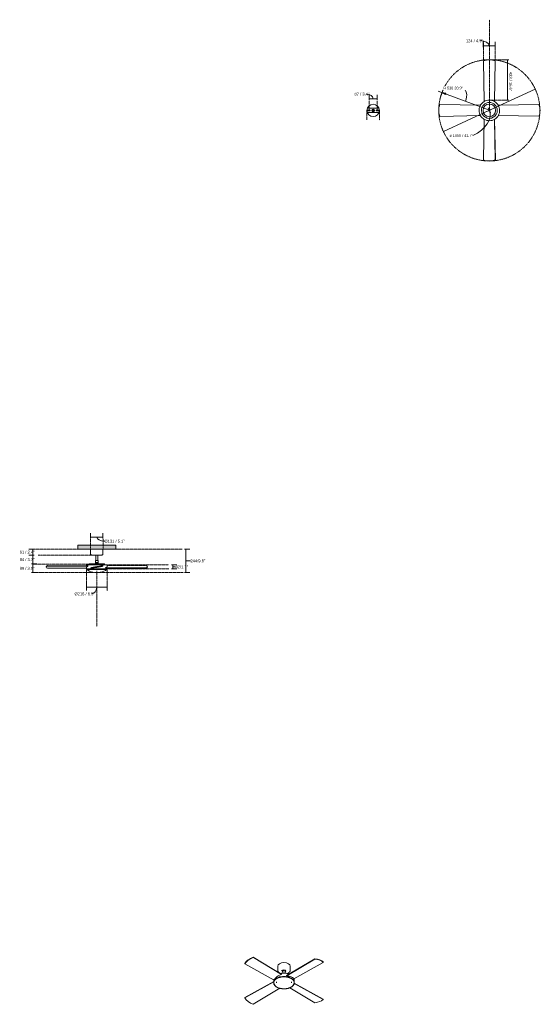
# Model space of a CAD drawing. Header units: millimetres. Extents: x 5786 to 11242, y -2765 to 7544.
import ezdxf

# ---------------------------------------------------------------- set-up
doc = ezdxf.new("R2010")
doc.units = ezdxf.units.MM
doc.linetypes.add('Dash', pattern=[6, 3, -3])
doc.linetypes.add('Punto', pattern=[4.7625, 0, -4.7625])
for name, color, linetype, lineweight in [('Aparatos eléctricos', 7, 'Continuous', 9), ('Cotas', 7, 'Continuous', 9), ('Cotas-14', 7, 'Continuous', 9), ('Elementos de detalle', 7, 'Continuous', 9), ('Lighthing Fixture Detail Wide Black', 7, 'Continuous', 20), ('Techos', 7, 'Continuous', 9)]:
    doc.layers.add(name, color=color, linetype=linetype, lineweight=lineweight)
doc.layers.add('Lighthing Fixture Dim Grey Dash', color=7, linetype='Dash', lineweight=9, true_color=0xd2d2d2)
doc.layers.add('Ligthing Fixture ADD', color=7, linetype='Punto', lineweight=9, true_color=0xffffff)
doc.styles.add('Arial', font='arial.ttf', dxfattribs={"height": 28})
doc.styles.add('Arial Narrow', font='ARIALN.TTF', dxfattribs={"height": 30.8})
doc.dimstyles.new('Diameter_-_3mm_Arial', dxfattribs={"dimscale": 304.8, "dimtxt": 28.567263, "dimasz": 0, "dimexe": 0.110236, "dimexo": 0, "dimgap": 0.068898, "dimtad": 3, "dimjust": 3, "dimtih": 1, "dimtoh": 1, "dimdec": 0, "dimzin": 0, "dimdsep": 46, "dimtxsty": 'Arial', "dimblk1": 'NONE', "dimblk2": 'NONE', "dimsah": 1, "dimcen": 0.09, "dimadec": 0, "dimazin": 0, "dimtfac": 1, "dimtdec": 4, "dimtix": 1, "dimtmove": 0, "dimatfit": 2, "dimfxl": 1, "dimtvp": 1, "dimtolj": 1, "dimtzin": 0, "dimarcsym": 2})
doc.dimstyles.new('FARO_-_2_2mm_Arial_Narrow_mm_Inch_Horiz', dxfattribs={"dimscale": 304.8, "dimtxt": 31.521674, "dimasz": 0, "dimexe": 0.137795, "dimexo": 0.0625, "dimgap": 0.022966, "dimtad": 3, "dimtih": 1, "dimtoh": 1, "dimdec": 0, "dimzin": 0, "dimdsep": 46, "dimtxsty": 'Arial Narrow', "dimblk1": 'NONE', "dimblk2": 'NONE', "dimsah": 1, "dimcen": 0.09, "dimadec": 0, "dimazin": 0, "dimtfac": 1, "dimtdec": 4, "dimtix": 1, "dimtmove": 0, "dimatfit": 3, "dimfxl": 0.045932, "dimfxlon": 1, "dimtvp": 1, "dimtolj": 1, "dimtzin": 0, "dimarcsym": 2})
doc.dimstyles.new('FARO_-_2_2mm_Arial_Narrow_mm_Inch_Left', dxfattribs={"dimscale": 304.8, "dimtxt": 31.521674, "dimasz": 0, "dimexe": 0.137795, "dimexo": 0.0625, "dimgap": 0.022966, "dimtad": 1, "dimdec": 0, "dimzin": 0, "dimdsep": 46, "dimtxsty": 'Arial Narrow', "dimblk1": 'NONE', "dimblk2": 'NONE', "dimsah": 1, "dimcen": 0.09, "dimadec": 0, "dimazin": 0, "dimtfac": 1, "dimtdec": 4, "dimtix": 1, "dimtmove": 1, "dimatfit": 3, "dimfxl": 0.045932, "dimfxlon": 1, "dimtvp": 1, "dimtolj": 1, "dimtzin": 0, "dimarcsym": 2})
doc.dimstyles.new('FARO_-_2_2mm_Arial_Narrow_mm_Inch_Left_H', dxfattribs={"dimscale": 304.8, "dimtxt": 31.521674, "dimasz": 0, "dimexe": 0.137795, "dimexo": 0.0625, "dimgap": 0.022966, "dimtad": 3, "dimtih": 1, "dimtoh": 1, "dimdec": 0, "dimzin": 0, "dimdsep": 46, "dimtxsty": 'Arial Narrow', "dimblk1": 'NONE', "dimblk2": 'NONE', "dimsah": 1, "dimcen": 0.09, "dimadec": 0, "dimazin": 0, "dimtfac": 1, "dimtdec": 4, "dimtix": 1, "dimtmove": 1, "dimatfit": 3, "dimfxl": 0.045932, "dimfxlon": 1, "dimtvp": 1, "dimtolj": 1, "dimtzin": 0, "dimarcsym": 2})
doc.dimstyles.new('FARO_-_2_2mm_Arial_Narrow_mm_Inch_Right', dxfattribs={"dimscale": 304.8, "dimtxt": 31.521674, "dimasz": 0, "dimexe": 0.137795, "dimexo": 0.0625, "dimgap": 0.022966, "dimtad": 1, "dimdec": 0, "dimzin": 0, "dimdsep": 46, "dimtxsty": 'Arial Narrow', "dimblk1": 'NONE', "dimblk2": 'NONE', "dimsah": 1, "dimcen": 0.09, "dimadec": 0, "dimazin": 0, "dimtfac": 1, "dimtdec": 4, "dimtix": 1, "dimtmove": 1, "dimatfit": 3, "dimfxl": 0.045932, "dimfxlon": 1, "dimtvp": 1, "dimtolj": 1, "dimtzin": 0, "dimarcsym": 2})
doc.dimstyles.new('FARO_-_2_2mm_Arial_Narrow_mm_Inch_Right_1', dxfattribs={"dimscale": 304.8, "dimtxt": 31.521674, "dimasz": 0, "dimexe": 0.137795, "dimexo": 0.0625, "dimgap": 0.022966, "dimtad": 1, "dimdec": 0, "dimzin": 0, "dimdsep": 46, "dimtxsty": 'Arial Narrow', "dimblk1": 'NONE', "dimblk2": 'NONE', "dimsah": 1, "dimcen": 0.09, "dimadec": 0, "dimazin": 0, "dimtfac": 1, "dimtdec": 4, "dimtix": 1, "dimtmove": 0, "dimatfit": 3, "dimfxl": 0.045932, "dimfxlon": 1, "dimtvp": 1, "dimtolj": 1, "dimtzin": 0, "dimarcsym": 2})
doc.dimstyles.new('Radial_-_3mm_Arial', dxfattribs={"dimscale": 304.8, "dimtxt": 28.567263, "dimasz": 0.137795, "dimexe": 0.137795, "dimexo": 0, "dimgap": 0.080381, "dimtad": 3, "dimjust": 3, "dimtih": 1, "dimtoh": 1, "dimdec": 0, "dimzin": 0, "dimdsep": 46, "dimtxsty": 'Arial', "dimsah": 1, "dimcen": 0.09, "dimdle": 0.137795, "dimadec": 0, "dimazin": 0, "dimtfac": 1, "dimtdec": 4, "dimtix": 1, "dimtmove": 0, "dimatfit": 2, "dimfxl": 1, "dimtvp": 1, "dimtfill": 1, "dimtolj": 1, "dimtzin": 0, "dimarcsym": 2})

# ---------------------------------------------------------------- blocks, each defined once
blk = doc.blocks.new('33603 - 33603 MINI MALLORCA White ceiling fan-551437-Alzado_PDF')
at = {"layer": 'Aparatos eléctricos'}
for p, q in [((6529, 2000), (6529, 1950)), ((6659, 1950), (6659, 2000)), ((6580, 1881), (6580, 1861)), ((6594, 1881), (6580, 1881)), ((6580, 1861), (6581, 1860)), ((6594, 1861), (6580, 1861)), ((6581, 1860), (6581, 1850)), ((6594, 1860), (6581, 1860)), ((6583, 1939), (6583, 1881)), ((6608, 1881), (6594, 1881)), ((6608, 1861), (6594, 1861)), ((6608, 1860), (6594, 1860)), ((6605, 1881), (6605, 1939)), ((6608, 1861), (6608, 1881)), ((6608, 1860), (6608, 1861)), ((6608, 1850), (6608, 1860)), ((6064, 1817), (6064, 1814)), ((6064, 1814), (6064, 1812)), ((6077, 1828), (6500, 1826)), ((6077, 1828), (6077, 1825)), ((6500, 1824), (6077, 1825)), ((6077, 1825), (6500, 1824)), ((6077, 1825), (6077, 1823)), ((6501, 1821), (6077, 1823)), ((6077, 1801), (6486, 1802)), ((6486, 1834), (6486, 1826)), ((6486, 1810), (6486, 1795)), ((6594, 1795), (6486, 1795)), ((6496, 1826), (6500, 1828)), ((6513, 1843), (6511, 1837)), ((6517, 1795), (6517, 1789)), ((6656, 1828), (6533, 1806)), ((6533, 1803), (6656, 1825)), ((6656, 1825), (6533, 1803)), ((6533, 1803), (6533, 1806)), ((6534, 1801), (6533, 1803)), ((6534, 1801), (6657, 1823)), ((6540, 1807), (6539, 1809)), ((6541, 1801), (6540, 1802)), ((6594, 1850), (6581, 1850)), ((6583, 1850), (6583, 1848)), ((6594, 1848), (6583, 1848)), ((6587, 1848), (6587, 1845)), ((6608, 1850), (6594, 1850)), ((6606, 1848), (6594, 1848)), ((6702, 1795), (6594, 1795)), ((6602, 1845), (6602, 1848)), ((6606, 1848), (6606, 1850)), ((6648, 1828), (6648, 1826)), ((6649, 1821), (6649, 1820)), ((6656, 1828), (6656, 1825)), ((6656, 1825), (6657, 1823)), ((6672, 1789), (6672, 1795)), ((6677, 1837), (6676, 1843)), ((6687, 1807), (7112, 1806)), ((7112, 1803), (6688, 1805)), ((6688, 1805), (7112, 1803)), ((7112, 1801), (6688, 1802)), ((6692, 1802), (6688, 1801)), ((6702, 1818), (6702, 1834)), ((7112, 1828), (6702, 1826)), ((6702, 1795), (6702, 1802)), ((7112, 1803), (7112, 1806)), ((7112, 1801), (7112, 1803)), ((7124, 1814), (7124, 1817)), ((7124, 1812), (7124, 1814))]:
    blk.add_line(p, q, dxfattribs=at)
at = {"layer": 'Aparatos eléctricos', "flags": 128}
for points in [[(6540, 1939), (6535, 1940), (6532, 1943), (6529, 1947), (6529, 1950)], [(6574, 1939), (6565, 1939), (6557, 1939), (6551, 1939), (6545, 1939), (6542, 1939), (6540, 1939), (6540, 1939)], [(6540, 1939), (6541, 1939), (6544, 1939), (6548, 1939), (6554, 1939), (6562, 1939), (6571, 1939), (6580, 1939), (6590, 1939), (6594, 1939)], [(6594, 1939), (6604, 1939), (6614, 1939), (6623, 1939), (6631, 1939), (6638, 1939), (6643, 1939), (6646, 1939), (6648, 1939), (6648, 1939)], [(6648, 1939), (6647, 1939), (6645, 1939), (6640, 1939), (6634, 1939), (6626, 1939), (6618, 1939), (6614, 1939)], [(6659, 1950), (6659, 1946), (6656, 1942), (6652, 1940), (6648, 1939)], [(6486, 1834), (6487, 1836), (6489, 1837)], [(6501, 1820), (6492, 1816), (6487, 1812), (6486, 1810)], [(6487, 1786), (6486, 1788), (6487, 1789), (6487, 1789)], [(6594, 1789), (6580, 1789), (6566, 1789), (6553, 1789), (6540, 1789), (6528, 1789), (6518, 1789), (6508, 1789), (6501, 1789), (6495, 1789), (6491, 1789), (6488, 1789), (6487, 1789)], [(6487, 1789), (6488, 1789), (6491, 1789), (6496, 1789), (6502, 1789), (6510, 1789), (6517, 1789)], [(6591, 1756), (6572, 1757), (6553, 1759), (6535, 1764), (6517, 1771), (6500, 1779), (6487, 1786)], [(6594, 1837), (6580, 1837), (6566, 1837), (6553, 1837), (6540, 1837), (6529, 1837), (6518, 1837), (6509, 1837), (6502, 1837), (6496, 1837), (6492, 1837), (6489, 1837), (6489, 1837)], [(6489, 1837), (6490, 1837), (6493, 1837), (6497, 1837), (6504, 1837), (6511, 1837)], [(6500, 1828), (6501, 1824), (6501, 1820)], [(6513, 1843), (6514, 1845), (6514, 1845)], [(6594, 1845), (6582, 1845), (6570, 1845), (6559, 1845), (6548, 1845), (6539, 1845), (6531, 1845), (6524, 1845), (6519, 1845), (6516, 1845), (6515, 1845), (6514, 1845)], [(6514, 1845), (6515, 1845), (6518, 1845), (6523, 1845), (6529, 1845), (6537, 1845), (6546, 1845), (6557, 1845), (6568, 1845), (6580, 1845), (6587, 1845)], [(6539, 1809), (6557, 1812), (6575, 1815), (6594, 1818)], [(6594, 1810), (6566, 1805), (6541, 1801)], [(6594, 1756), (6592, 1756), (6591, 1756)], [(6591, 1756), (6592, 1756), (6594, 1756), (6594, 1756)], [(6674, 1845), (6673, 1845), (6670, 1845), (6665, 1845), (6659, 1845), (6651, 1845), (6642, 1845), (6632, 1845), (6620, 1845), (6609, 1845), (6596, 1845), (6594, 1845)], [(6699, 1837), (6698, 1837), (6696, 1837), (6691, 1837), (6685, 1837), (6677, 1837), (6667, 1837), (6656, 1837), (6644, 1837), (6632, 1837), (6618, 1837), (6604, 1837), (6594, 1837)], [(6594, 1818), (6622, 1823), (6648, 1828)], [(6649, 1820), (6632, 1817), (6613, 1813), (6594, 1810)], [(6701, 1789), (6700, 1789), (6697, 1789), (6692, 1789), (6686, 1789), (6678, 1789), (6668, 1789), (6658, 1789), (6646, 1789), (6633, 1789), (6619, 1789), (6605, 1789), (6594, 1789)], [(6594, 1756), (6596, 1756), (6597, 1756)], [(6597, 1756), (6596, 1756), (6594, 1756), (6594, 1756)], [(6701, 1786), (6685, 1777), (6668, 1769), (6650, 1763), (6631, 1759), (6612, 1756), (6597, 1756)], [(6601, 1845), (6606, 1845), (6618, 1845), (6630, 1845), (6640, 1845), (6650, 1845), (6658, 1845), (6664, 1845), (6669, 1845), (6672, 1845), (6674, 1845), (6674, 1845)], [(6672, 1789), (6680, 1789), (6687, 1789), (6693, 1789), (6698, 1789), (6700, 1789), (6701, 1789)], [(6674, 1845), (6675, 1844), (6676, 1843)], [(6677, 1837), (6679, 1837), (6687, 1837), (6693, 1837), (6697, 1837), (6699, 1837), (6699, 1837)], [(6687, 1809), (6697, 1812), (6702, 1816), (6702, 1818)], [(6688, 1801), (6688, 1805), (6687, 1809)], [(6699, 1837), (6701, 1836), (6702, 1834)], [(6701, 1789), (6702, 1788), (6702, 1787), (6701, 1786)]]:
    blk.add_lwpolyline(points, dxfattribs=at)
at = {"layer": 'Aparatos eléctricos'}
for centre, major_axis, start_param, end_param in [((6227, 1812), (163, 0), 2.746402, 3.536783), ((6227, 1817), (-163, 0), 5.887995, 6.283185), ((6227, 1814), (163, 0), 2.746402, 3.141593), ((6227, 1814), (-163, 0), 5.887995, 6.283185), ((6962, 1817), (163, 0), 5.887995, 6.678376), ((6962, 1814), (163, 0), 5.887995, 6.283185), ((6962, 1814), (163, 0), 5.887995, 6.283185), ((6962, 1812), (163, 0), 5.887995, 6.283185)]:
    blk.add_ellipse(centre, major_axis=major_axis, ratio=0.173648, start_param=start_param, end_param=end_param, dxfattribs=at)
blk = doc.blocks.new('33603 - 33603 MINI MALLORCA White ceiling fan-551437-00 Isometrico PDF')
at = {"layer": 'Aparatos eléctricos', "color": 251, "true_color": 0x5b5b5b}
for p, q in [((1989, -2341), (1989, -2339)), ((1989, -2343), (1989, -2341)), ((1989, -2343), (2294, -2512)), ((2076, -2271), (2370, -2448)), ((2076, -2271), (2076, -2273)), ((2370, -2450), (2076, -2273)), ((2076, -2273), (2370, -2450)), ((2076, -2273), (2077, -2274)), ((2371, -2452), (2077, -2274)), ((2333, -2367), (2333, -2407)), ((2425, -2464), (2721, -2289)), ((2721, -2291), (2426, -2466)), ((2426, -2466), (2721, -2291)), ((2721, -2293), (2426, -2468)), ((2463, -2407), (2463, -2367)), ((2502, -2497), (2808, -2326)), ((2721, -2291), (2721, -2289)), ((2721, -2293), (2721, -2291)), ((2808, -2321), (2808, -2324)), ((2808, -2324), (2808, -2326)), ((2368, -2447), (2369, -2447)), ((2384, -2424), (2378, -2416)), ((2387, -2425), (2384, -2424)), ((2384, -2424), (2388, -2426)), ((2387, -2415), (2387, -2439)), ((2406, -2411), (2408, -2417)), ((2409, -2439), (2409, -2415)), ((2425, -2462), (2428, -2462)), ((1988, -2693), (2290, -2527)), ((2290, -2529), (1988, -2695)), ((1988, -2695), (2290, -2529)), ((2290, -2530), (1988, -2697)), ((2290, -2502), (2290, -2534)), ((2294, -2513), (2294, -2512)), ((2320, -2531), (2320, -2541)), ((2476, -2541), (2476, -2531)), ((2503, -2497), (2503, -2498)), ((2505, -2542), (2807, -2711)), ((2807, -2713), (2505, -2544)), ((2505, -2544), (2807, -2713)), ((2807, -2716), (2505, -2546)), ((2506, -2534), (2506, -2502)), ((2075, -2765), (2354, -2597)), ((2458, -2592), (2720, -2748)), ((1988, -2693), (1988, -2695)), ((1988, -2695), (1988, -2697)), ((2807, -2713), (2807, -2711)), ((2807, -2716), (2807, -2713))]:
    blk.add_line(p, q, dxfattribs=at)
for points in [[(1989, -2339, 0), (2003, -2318, 0), (2023, -2300, 0), (2048, -2284, 0), (2076, -2271, 0)], [(2076, -2273, 0), (2048, -2285, 0), (2024, -2302, 0), (2004, -2320, 0), (1989, -2341, 0)], [(1989, -2341, 0), (2004, -2320, 0), (2024, -2302, 0), (2048, -2285, 0), (2076, -2273, 0)], [(2077, -2274, 0), (2049, -2287, 0), (2024, -2303, 0), (2004, -2322, 0), (1989, -2343, 0)], [(2444, -2340, 0), (2423, -2332, 0), (2398, -2329, 0), (2373, -2332, 0), (2352, -2340, 0), (2338, -2352, 0), (2333, -2367, 0)], [(2463, -2367, 0), (2458, -2352, 0), (2444, -2340, 0)], [(2721, -2289, 0), (2749, -2293, 0), (2773, -2300, 0), (2793, -2310, 0), (2808, -2321, 0)], [(2808, -2324, 0), (2793, -2312, 0), (2773, -2302, 0), (2749, -2295, 0), (2721, -2291, 0)], [(2721, -2291, 0), (2749, -2295, 0), (2773, -2302, 0), (2793, -2312, 0), (2808, -2324, 0)], [(2808, -2326, 0), (2794, -2314, 0), (2774, -2304, 0), (2749, -2297, 0), (2721, -2293, 0)], [(2290, -2539, 0), (2291, -2525, 0), (2302, -2506, 0), (2322, -2490, 0), (2349, -2479, 0), (2381, -2473, 0), (2415, -2473, 0), (2447, -2479, 0), (2474, -2490, 0)], [(2371, -2453, 0), (2350, -2461, 0), (2331, -2471, 0), (2315, -2483, 0), (2302, -2498, 0), (2294, -2513, 0)], [(2333, -2407, 0), (2333, -2409, 0), (2333, -2411, 0), (2333, -2413, 0), (2334, -2415, 0), (2334, -2417, 0), (2335, -2419, 0), (2336, -2421, 0), (2337, -2422, 0), (2338, -2424, 0), (2339, -2426, 0), (2340, -2427, 0), (2342, -2429, 0), (2343, -2430, 0), (2345, -2432, 0), (2346, -2433, 0), (2348, -2435, 0), (2349, -2436, 0), (2351, -2437, 0), (2353, -2438, 0), (2354, -2439, 0)], [(2361, -2442, 0), (2360, -2442, 0), (2358, -2441, 0), (2356, -2440, 0), (2354, -2439, 0)], [(2360, -2443, 0), (2363, -2442, 0), (2367, -2441, 0), (2371, -2441, 0), (2376, -2440, 0), (2380, -2440, 0), (2384, -2439, 0), (2388, -2439, 0), (2393, -2439, 0), (2397, -2439, 0), (2401, -2439, 0), (2405, -2439, 0), (2410, -2439, 0), (2414, -2439, 0), (2418, -2440, 0), (2422, -2440, 0), (2426, -2441, 0), (2431, -2442, 0), (2435, -2442, 0), (2439, -2443, 0), (2443, -2444, 0), (2446, -2445, 0), (2450, -2446, 0), (2453, -2447, 0)], [(2369, -2447, 0), (2370, -2450, 0), (2371, -2453, 0)], [(2375, -2407, 0), (2375, -2408, 0), (2376, -2410, 0), (2377, -2411, 0), (2377, -2412, 0), (2378, -2413, 0), (2379, -2414, 0), (2380, -2415, 0), (2381, -2416, 0), (2382, -2417, 0), (2382, -2418, 0), (2383, -2418, 0), (2384, -2419, 0), (2385, -2419, 0), (2386, -2420, 0), (2386, -2420, 0)], [(2412, -2408, 0), (2398, -2405, 0), (2384, -2408, 0), (2378, -2416, 0), (2384, -2424, 0)], [(2408, -2410, 0), (2398, -2407, 0), (2388, -2410, 0), (2384, -2415, 0), (2387, -2420, 0)], [(2388, -2417, 0), (2388, -2414, 0), (2395, -2409, 0), (2406, -2411, 0)], [(2409, -2420, 0), (2412, -2415, 0), (2408, -2410, 0)], [(2409, -2426, 0), (2412, -2424, 0), (2418, -2416, 0), (2412, -2408, 0)], [(2418, -2416, 0), (2412, -2424, 0), (2409, -2425, 0)], [(2427, -2469, 0), (2426, -2466, 0), (2425, -2462, 0)], [(2474, -2477, 0), (2452, -2472, 0), (2427, -2469, 0)], [(2463, -2407, 0), (2463, -2409, 0), (2463, -2411, 0), (2463, -2413, 0), (2462, -2415, 0), (2462, -2417, 0), (2461, -2419, 0), (2460, -2421, 0), (2459, -2422, 0), (2458, -2424, 0), (2457, -2426, 0), (2456, -2427, 0), (2454, -2429, 0), (2453, -2430, 0), (2451, -2432, 0), (2450, -2433, 0), (2448, -2435, 0), (2447, -2436, 0), (2445, -2437, 0), (2443, -2438, 0), (2441, -2439, 0), (2439, -2440, 0), (2437, -2441, 0), (2435, -2442, 0), (2435, -2442, 0)], [(2322, -2585, 0), (2319, -2583, 0), (2316, -2581, 0), (2313, -2579, 0), (2311, -2577, 0), (2308, -2575, 0), (2306, -2573, 0), (2304, -2571, 0), (2302, -2569, 0), (2300, -2566, 0), (2298, -2564, 0), (2297, -2562, 0), (2295, -2559, 0), (2294, -2557, 0), (2293, -2554, 0), (2292, -2552, 0), (2291, -2549, 0), (2291, -2547, 0), (2290, -2544, 0), (2290, -2542, 0), (2290, -2539, 0), (2290, -2537, 0), (2290, -2534, 0), (2291, -2531, 0), (2292, -2529, 0), (2293, -2526, 0), (2294, -2524, 0), (2295, -2521, 0), (2296, -2519, 0), (2298, -2517, 0), (2299, -2514, 0), (2301, -2512, 0), (2303, -2510, 0), (2305, -2508, 0), (2308, -2505, 0), (2310, -2503, 0), (2313, -2501, 0), (2315, -2499, 0), (2318, -2498, 0), (2321, -2496, 0), (2324, -2494, 0), (2327, -2492, 0), (2331, -2491, 0), (2334, -2489, 0), (2338, -2488, 0), (2341, -2486, 0), (2345, -2485, 0), (2349, -2484, 0), (2353, -2483, 0), (2357, -2482, 0), (2361, -2481, 0), (2365, -2480, 0), (2369, -2479, 0), (2373, -2479, 0), (2377, -2478, 0), (2381, -2478, 0), (2386, -2477, 0), (2390, -2477, 0), (2394, -2477, 0), (2398, -2477, 0), (2403, -2477, 0), (2407, -2477, 0), (2411, -2478, 0), (2416, -2478, 0), (2420, -2478, 0), (2424, -2479, 0), (2428, -2480, 0), (2432, -2480, 0), (2436, -2481, 0), (2440, -2482, 0), (2444, -2483, 0), (2448, -2484, 0), (2452, -2485, 0), (2455, -2487, 0), (2459, -2488, 0), (2463, -2489, 0), (2466, -2491, 0), (2469, -2493, 0), (2472, -2494, 0), (2474, -2495, 0)], [(2293, -2542, 0), (2293, -2544, 0), (2293, -2547, 0), (2294, -2549, 0), (2295, -2552, 0), (2296, -2554, 0), (2297, -2556, 0), (2298, -2558, 0), (2299, -2561, 0), (2301, -2563, 0), (2302, -2565, 0), (2304, -2567, 0), (2306, -2569, 0), (2307, -2570, 0)], [(2322, -2585, 0), (2325, -2586, 0), (2328, -2588, 0), (2332, -2590, 0), (2335, -2591, 0), (2339, -2593, 0), (2342, -2594, 0), (2346, -2595, 0), (2350, -2596, 0), (2354, -2597, 0), (2358, -2598, 0), (2362, -2599, 0), (2366, -2600, 0), (2370, -2601, 0), (2374, -2601, 0), (2378, -2602, 0), (2382, -2602, 0), (2387, -2603, 0), (2391, -2603, 0), (2395, -2603, 0), (2400, -2603, 0), (2404, -2603, 0), (2408, -2603, 0), (2412, -2602, 0), (2417, -2602, 0), (2421, -2602, 0), (2425, -2601, 0), (2429, -2600, 0), (2433, -2600, 0), (2437, -2599, 0), (2441, -2598, 0), (2445, -2597, 0), (2449, -2596, 0), (2453, -2594, 0), (2456, -2593, 0), (2460, -2592, 0), (2463, -2590, 0), (2467, -2589, 0), (2470, -2587, 0), (2473, -2585, 0), (2476, -2583, 0), (2479, -2582, 0), (2482, -2580, 0), (2485, -2578, 0), (2487, -2576, 0), (2490, -2574, 0), (2492, -2571, 0), (2494, -2569, 0), (2496, -2567, 0), (2498, -2565, 0), (2499, -2562, 0), (2501, -2560, 0), (2502, -2557, 0), (2503, -2555, 0), (2504, -2552, 0), (2505, -2550, 0), (2505, -2547, 0), (2506, -2545, 0), (2506, -2542, 0), (2506, -2540, 0), (2506, -2537, 0), (2506, -2535, 0), (2505, -2532, 0), (2505, -2530, 0), (2504, -2527, 0), (2503, -2525, 0), (2502, -2522, 0), (2500, -2520, 0), (2499, -2517, 0), (2497, -2515, 0), (2495, -2513, 0), (2493, -2510, 0), (2491, -2508, 0), (2489, -2506, 0), (2487, -2504, 0), (2484, -2502, 0), (2481, -2500, 0), (2479, -2498, 0), (2476, -2496, 0), (2474, -2495, 0)], [(2503, -2498, 0), (2496, -2490, 0), (2487, -2483, 0), (2474, -2477, 0)], [(2474, -2490, 0), (2494, -2506, 0), (2505, -2525, 0), (2506, -2538, 0)], [(2503, -2542, 0), (2503, -2544, 0), (2503, -2547, 0), (2502, -2549, 0), (2501, -2552, 0), (2500, -2554, 0), (2499, -2556, 0), (2498, -2558, 0), (2497, -2561, 0), (2495, -2563, 0), (2494, -2565, 0), (2492, -2567, 0), (2490, -2569, 0), (2489, -2570, 0)], [(2506, -2502, 0), (2506, -2500, 0), (2506, -2497, 0), (2505, -2495, 0)], [(1988, -2697, 0), (2002, -2718, 0), (2022, -2736, 0), (2047, -2752, 0), (2075, -2765, 0)], [(2720, -2748, 0), (2748, -2744, 0), (2772, -2737, 0), (2792, -2727, 0), (2807, -2716, 0)]]:
    blk.add_polyline3d(points, dxfattribs=at)
blk = doc.blocks.new('33603 - 33603 MINI MALLORCA White ceiling fan-551437-Planta_PDF')
at = {"layer": 'Aparatos eléctricos'}
for p, q in [((-54, 93), (-61, 518)), ((0, 530), (1, 530)), ((1, 530), (1, 530)), ((62, 518), (54, 94)), ((54, 94), (62, 518)), ((54, 93), (63, 518)), ((62, 518), (54, 94)), ((62, 518), (62, 518)), ((62, 518), (63, 518)), ((-530, 0), (-530, 1)), ((-530, 1), (-530, 1)), ((-93, 54), (-517, 63)), ((-517, 62), (-517, 63)), ((-517, 62), (-94, 54)), ((-94, 54), (-517, 62)), ((-517, 62), (-517, 62)), ((-517, 62), (-94, 54)), ((-93, 55), (-93, 54)), ((-55, 93), (-55, 93)), ((55, 93), (55, 93)), ((93, 54), (517, 61)), ((93, 55), (93, 55)), ((-93, -54), (-517, -61)), ((-93, -55), (-93, -55)), ((-54, -93), (-63, -518)), ((-62, -518), (-54, -94)), ((-54, -94), (-62, -518)), ((-62, -518), (-54, -94)), ((-55, -93), (-55, -93)), ((54, -93), (61, -518)), ((55, -93), (55, -93)), ((93, -54), (517, -63)), ((93, -55), (93, -54)), ((517, -62), (94, -54)), ((94, -54), (517, -62)), ((517, -62), (94, -54)), ((517, -62), (517, -62)), ((517, -62), (517, -63)), ((530, 0), (530, -1)), ((530, -1), (530, -1)), ((-62, -518), (-63, -518)), ((-62, -518), (-62, -518)), ((0, -530), (-1, -530)), ((-1, -530), (-1, -530))]:
    blk.add_line(p, q, dxfattribs=at)
at = {"layer": 'Aparatos eléctricos', "flags": 128}
for points in [[(0, -108), (-14, -107), (-28, -104), (-42, -100), (-55, -93), (-66, -85), (-77, -76), (-86, -65), (-94, -53), (-100, -40), (-105, -26), (-107, -12), (-108, 2), (-107, 16), (-104, 30), (-99, 43), (-92, 56), (-84, 68), (-74, 78), (-63, 88), (-51, 95), (-38, 101), (-25, 105), (-11, 108), (0, 108)], [(0, 108), (14, 107), (28, 104), (42, 100), (55, 93), (66, 85), (77, 76), (86, 65), (94, 53), (100, 40), (105, 26), (107, 12), (108, -2), (107, -16), (104, -30), (99, -43), (92, -56), (84, -68), (74, -78), (63, -88), (51, -95), (38, -101), (25, -105), (11, -108), (0, -108)], [(-92, 56), (-92, 56), (-92, 57)], [(-85, 67), (-84, 68), (-83, 69)], [(-75, 78), (-74, 78), (-74, 79)], [(66, 86), (66, 85), (67, 85)], [(76, 76), (77, 76), (78, 75)], [(-76, -76), (-77, -76), (-78, -75)], [(-66, -86), (-66, -85), (-67, -85)], [(75, -78), (74, -78), (74, -79)], [(85, -67), (84, -68), (83, -69)], [(92, -56), (92, -56), (92, -57)]]:
    blk.add_lwpolyline(points, dxfattribs=at)
at = {"layer": 'Aparatos eléctricos'}
for start, end in [(90, 270), (270, 90)]:
    blk.add_arc((0, 0), 83.1, start, end, dxfattribs=at)
for centre, major_axis, start_param, end_param in [((0, 368), (0, 163), 5.887995, 6.678376), ((1, 368), (0, 163), 5.887995, 6.184388), ((1, 368), (0, 163), 5.887995, 6.184388), ((1, 368), (0, 163), 5.887995, 6.184388), ((-367, 0), (163, 0), 2.746402, 3.536783), ((-367, 1), (163, 0), 2.746402, 3.042795), ((-367, 1), (163, 0), 2.746402, 3.042795), ((-367, 1), (163, 0), 2.746402, 3.042795), ((367, 0), (163, 0), 5.887995, 6.678376), ((367, -1), (163, 0), 5.887995, 6.184388), ((367, -1), (163, 0), 5.887995, 6.184388), ((367, -1), (163, 0), 5.887995, 6.184388), ((-1, -368), (0, 163), 2.746402, 3.042795), ((0, -368), (0, 163), 2.746402, 3.536783), ((-1, -368), (0, 163), 2.746402, 3.042795), ((-1, -368), (0, 163), 2.746402, 3.042795)]:
    blk.add_ellipse(centre, major_axis=major_axis, ratio=0.984808, start_param=start_param, end_param=end_param, dxfattribs=at)
blk = doc.blocks.new('DIMBLOCK1-Alzado_PDF')
at = {"layer": 'Cotas-14', "color": 251, "true_color": 0x5b5b5b}
for p, q in [((6529, 2126), (6529, 2168)), ((6659, 2126), (6659, 2168)), ((6529, 2126), (6659, 2126)), ((6529, 2126), (6529, 2112)), ((6659, 2126), (6659, 2112))]:
    blk.add_line(p, q, dxfattribs=at)
blk.add_ellipse((6675, 2126), major_axis=(80.8, 0), ratio=0.514303, start_param=3.141593, end_param=4.712389, dxfattribs=at)
at = {"layer": 'Cotas-14', "color": 0, "insert": (6675, 2099), "char_height": 30.8, "width": 213.15, "attachment_point": 1, "line_spacing_factor": 0.974696, "style": 'Arial Narrow'}
blk.add_mtext('Ø131 / 5.1"', dxfattribs=at)
blk = doc.blocks.new('_None')
blk = doc.blocks.new('DIMBLOCK2-Alzado_PDF')
at = {"layer": 'Cotas-14', "color": 251, "true_color": 0x5b5b5b}
for p, q in [((5924, 2000), (5882, 2000)), ((5924, 2000), (5924, 1939)), ((5924, 2000), (5938, 2000)), ((5924, 1939), (5882, 1939)), ((5924, 1939), (5938, 1939))]:
    blk.add_line(p, q, dxfattribs=at)
at = {"layer": 'Cotas-14', "color": 0, "insert": (5786, 1984), "char_height": 30.8, "width": 156.71, "attachment_point": 1, "line_spacing_factor": 0.974696, "style": 'Arial Narrow'}
blk.add_mtext('61 / 2.4"', dxfattribs=at)
blk = doc.blocks.new('DIMBLOCK3-Alzado_PDF')
at = {"layer": 'Cotas-14', "color": 251, "true_color": 0x5b5b5b}
for p, q in [((5924, 1939), (5882, 1939)), ((5924, 1939), (5924, 1845)), ((5924, 1939), (5938, 1939)), ((5924, 1845), (5910, 1845)), ((5924, 1845), (5966, 1845))]:
    blk.add_line(p, q, dxfattribs=at)
at = {"layer": 'Cotas-14', "color": 0, "insert": (5786, 1907), "char_height": 30.8, "width": 156.71, "attachment_point": 1, "line_spacing_factor": 0.974696, "style": 'Arial Narrow'}
blk.add_mtext('94 / 3.7"', dxfattribs=at)
blk = doc.blocks.new('DIMBLOCK4-Alzado_PDF')
at = {"layer": 'Cotas-14', "color": 251, "true_color": 0x5b5b5b}
for p, q in [((5924, 1845), (5910, 1845)), ((5924, 1756), (5910, 1756)), ((5924, 1845), (5924, 1756)), ((5924, 1845), (5966, 1845)), ((5924, 1756), (5966, 1756))]:
    blk.add_line(p, q, dxfattribs=at)
at = {"layer": 'Cotas-14', "color": 0, "insert": (5786, 1815), "char_height": 30.8, "width": 156.71, "attachment_point": 1, "line_spacing_factor": 0.974696, "style": 'Arial Narrow'}
blk.add_mtext('89 / 3.5"', dxfattribs=at)
blk = doc.blocks.new('DIMBLOCK5-Alzado_PDF')
at = {"layer": 'Cotas-14', "color": 251, "true_color": 0x5b5b5b}
for p, q in [((7392, 1837), (7378, 1837)), ((7392, 1795), (7378, 1795)), ((7392, 1795), (7392, 1837)), ((7392, 1837), (7434, 1837)), ((7392, 1816), (7392, 1816)), ((7419, 1816), (7392, 1816)), ((7392, 1795), (7434, 1795))]:
    blk.add_line(p, q, dxfattribs=at)
at = {"layer": 'Cotas-14', "color": 0, "insert": (7419, 1830), "char_height": 30.8, "width": 132.69, "attachment_point": 1, "line_spacing_factor": 0.974696, "style": 'Arial Narrow'}
blk.add_mtext('42/1.7"', dxfattribs=at)
blk = doc.blocks.new('DIMBLOCK6-Alzado_PDF')
at = {"layer": 'Cotas-14', "color": 251, "true_color": 0x5b5b5b}
for p, q in [((6486, 1602), (6486, 1644)), ((6486, 1602), (6702, 1602)), ((6486, 1602), (6486, 1588)), ((6702, 1602), (6702, 1644)), ((6702, 1602), (6702, 1588))]:
    blk.add_line(p, q, dxfattribs=at)
blk.add_ellipse((6538, 1602), major_axis=(0, 69.5), ratio=0.803036, start_param=3.141593, end_param=4.712389, dxfattribs=at)
at = {"layer": 'Cotas-14', "color": 0, "insert": (6361, 1548), "char_height": 30.8, "width": 213.15, "attachment_point": 1, "line_spacing_factor": 0.974696, "style": 'Arial Narrow'}
blk.add_mtext('Ø216 / 8.5"', dxfattribs=at)
blk = doc.blocks.new('DIMBLOCK7-Alzado_PDF')
at = {"layer": 'Cotas-14', "color": 251, "true_color": 0x5b5b5b}
for p, q in [((7526, 2000), (7512, 2000)), ((7526, 1756), (7526, 2000)), ((7526, 2000), (7568, 2000)), ((7526, 1878), (7526, 1878)), ((7576, 1878), (7526, 1878)), ((7526, 1756), (7512, 1756)), ((7526, 1756), (7568, 1756))]:
    blk.add_line(p, q, dxfattribs=at)
at = {"layer": 'Cotas-14', "color": 0, "insert": (7576, 1893), "char_height": 30.8, "width": 156.11, "attachment_point": 1, "line_spacing_factor": 0.974696, "style": 'Arial Narrow'}
blk.add_mtext('244/9.6"', dxfattribs=at)
blk = doc.blocks.new('DIMBLOCK8-Planta_PDF Fixing Holes')
at = {"layer": 'Cotas-14', "color": 251, "true_color": 0x5b5b5b}
for p, q in [((9447, 6715), (9447, 6757)), ((9447, 6715), (9534, 6715)), ((9447, 6715), (9447, 6701)), ((9534, 6715), (9534, 6757)), ((9534, 6715), (9534, 6701))]:
    blk.add_line(p, q, dxfattribs=at)
blk.add_ellipse((9425, 6715), major_axis=(65.1, 0), ratio=0.781765, start_param=0, end_param=1.570796, dxfattribs=at)
at = {"layer": 'Cotas-14', "color": 0, "insert": (9295, 6781), "char_height": 30.8, "width": 156.71, "attachment_point": 1, "line_spacing_factor": 0.974696, "style": 'Arial Narrow'}
blk.add_mtext('87 / 3.4"', dxfattribs=at)
blk = doc.blocks.new('DIMBLOCK9-Planta_PDF')
at = {"layer": 'Cotas-14', "color": 8, "true_color": 0x787878}
for p, q in [((10708, 6595), (11189, 6817)), ((10698, 6598), (10717, 6592)), ((10704, 6586), (10711, 6604)), ((10708, 6595), (10227, 6373))]:
    blk.add_line(p, q, dxfattribs=at)
for start, end in [(21.1399, 28.4046), (201.1399, 208.4046)]:
    blk.add_arc((10708, 6595), 530, start, end, dxfattribs=at)
blk.add_ellipse((10465, 6483), major_axis=(243, 112), ratio=0.626188, start_param=4.712389, end_param=6.283185, dxfattribs=at)
at = {"layer": 'Cotas-14', "color": 0, "insert": (10291, 6345), "char_height": 28, "width": 292.18, "attachment_point": 1, "line_spacing_factor": 0.941778, "style": 'Arial'}
blk.add_mtext('ø 1060 / 41.7"', dxfattribs=at)
blk = doc.blocks.new('DIMBLOCK10-Planta_PDF')
at = {"layer": 'Cotas-14'}
blk.add_hatch(color=256, dxfattribs=at).paths.add_polyline_path([(10212, 6782), (10249, 6762), (10253, 6773)])
for p, q in [((10708, 6595), (10173, 6797)), ((10212, 6782), (10249, 6762)), ((10253, 6773), (10212, 6782)), ((10249, 6762), (10253, 6773)), ((10681, 6583), (10735, 6607)), ((10696, 6622), (10720, 6568))]:
    blk.add_line(p, q, dxfattribs=at)
blk.add_arc((10708, 6595), 530, 154.7744, 163.8552, dxfattribs=at)
blk.add_ellipse((10388, 6716), major_axis=(42, 112), ratio=0.638261, start_param=4.712389, end_param=6.283185, dxfattribs=at)
at = {"layer": 'Cotas-14', "color": 0, "insert": (10226, 6842), "char_height": 28, "width": 245.24, "attachment_point": 1, "line_spacing_factor": 0.941778, "style": 'Arial', "bg_fill": 3, "box_fill_scale": 1.25, "bg_fill_color": 256, "bg_fill_true_color": 13158600, "bg_fill_transparency": 0}
blk.add_mtext('R 530 20.9"', dxfattribs=at)
blk = doc.blocks.new('DIMBLOCK11-Planta_PDF')
at = {"layer": 'Cotas-14', "color": 251, "true_color": 0x5b5b5b}
for p, q in [((10900, 7125), (10858, 7125)), ((10900, 6702), (10900, 7125)), ((10900, 7125), (10914, 7125)), ((10900, 6702), (10858, 6702)), ((10900, 6702), (10914, 6702))]:
    blk.add_line(p, q, dxfattribs=at)
at = {"layer": 'Cotas-14', "color": 0, "insert": (10947, 6998), "char_height": 30.8, "width": 203.54, "attachment_point": 1, "rotation": 270, "line_spacing_factor": 0.974696, "style": 'Arial Narrow'}
blk.add_mtext('423 / 16.6"', dxfattribs=at)
blk = doc.blocks.new('DIMBLOCK12-Planta_PDF')
at = {"layer": 'Cotas-14', "color": 251, "true_color": 0x5b5b5b}
for p, q in [((10645, 7270), (10645, 7312)), ((10645, 7270), (10769, 7270)), ((10645, 7270), (10645, 7256)), ((10769, 7270), (10769, 7312)), ((10769, 7270), (10769, 7256))]:
    blk.add_line(p, q, dxfattribs=at)
blk.add_ellipse((10612, 7270), major_axis=(95.3, 0), ratio=0.57078, start_param=0, end_param=1.570796, dxfattribs=at)
at = {"layer": 'Cotas-14', "color": 0, "insert": (10462, 7339), "char_height": 30.8, "width": 180.12, "attachment_point": 1, "line_spacing_factor": 0.974696, "style": 'Arial Narrow'}
blk.add_mtext('124 / 4.9"', dxfattribs=at)

msp = doc.modelspace()

# ---------------------------------------------------------------- hatches: boundary and pattern name
at = {"layer": 'Elementos de detalle', "true_color": 0xc0c0c0}
h = msp.add_hatch(color=9, dxfattribs=at)
h.paths.add_polyline_path([(9490.4, 6580.3), (9494, 6580.8), (9497.3, 6582.1), (9500.2, 6584.4), (9502.5, 6587.5), (9503.8, 6590.5), (9504.3, 6594.1), (9503.8, 6597.7), (9502.4, 6601), (9500.2, 6603.9), (9497.3, 6606.1), (9494, 6607.5), (9490.4, 6607.9), (9486.9, 6607.5), (9483.5, 6606.1), (9480.4, 6603.5), (9478.5, 6601), (9477.1, 6597.7), (9476.6, 6593.8), (9477.1, 6590.5), (9478.5, 6587.2), (9480.7, 6584.3), (9483.8, 6582), (9486.9, 6580.8)])
h.paths.add_polyline_path([(9456.4, 6591.1), (9457.2, 6591.2), (9457.9, 6591.5), (9458.6, 6592), (9459, 6592.6), (9459.4, 6593.8), (9459.4, 6594.1), (9459.3, 6594.9), (9459, 6595.6), (9458.6, 6596.2), (9457.9, 6596.7), (9456.7, 6597.1), (9456.4, 6597.1), (9436.7, 6597), (9435.9, 6596.7), (9435.3, 6596.2), (9434.8, 6595.6), (9434.5, 6594.9), (9434.5, 6593.8), (9434.5, 6593.3), (9434.8, 6592.6), (9435.3, 6592), (9435.9, 6591.5), (9436.7, 6591.2), (9437.4, 6591.1), (9443.1, 6591.1)])
h.paths.add_polyline_path([(9524.4, 6591.1), (9544.2, 6591.2), (9544.9, 6591.5), (9545.6, 6592), (9546, 6592.6), (9546.4, 6593.8), (9546.4, 6594.1), (9546.3, 6594.9), (9546, 6595.6), (9545.6, 6596.2), (9544.9, 6596.7), (9544.2, 6597), (9543.4, 6597.1), (9523.7, 6597), (9522.9, 6596.7), (9522.3, 6596.2), (9521.8, 6595.6), (9521.5, 6594.9), (9521.5, 6593.8), (9521.5, 6593.3), (9521.8, 6592.6), (9522.3, 6592), (9522.9, 6591.5), (9523.7, 6591.2), (9524.4, 6591.1)])
at = {"layer": 'Techos', "true_color": 0xe8e8e8}
msp.add_hatch(color=254, dxfattribs=at).paths.add_polyline_path([(6597.6, 2000), (6795, 2000), (6795, 2040.5), (6395, 2040.5), (6395, 2000), (6590.8, 2000)])

# ---------------------------------------------------------------- linework, layer by layer
at = {"layer": 'Lighthing Fixture Detail Wide Black'}
for p, q in [((9492.2, 6617.6), (9430.9, 6617.6)), ((9550, 6617.6), (9492.2, 6617.6)), ((9430.9, 6570.6), (9489.9, 6570.6)), ((9456.4, 6597.1), (9437.4, 6597.1)), ((9437.4, 6591.1), (9456.4, 6591.1)), ((9489.9, 6570.6), (9550, 6570.6)), ((9543.4, 6597.1), (9524.4, 6597.1)), ((9524.4, 6591.1), (9543.4, 6591.1))]:
    msp.add_line(p, q, dxfattribs=at)
for centre, radius, start, end in [((9490.4, 6594.1), 65.3, 0, 180), ((9490.4, 6594.1), 64, 158.45773, 201.54227), ((9490.4, 6594.1), 13.8, 90, 270), ((9490.4, 6594.1), 13.8, 270, 90), ((9490.4, 6594.1), 64, 338.45773, 21.54227), ((10708.1, 6594.1), 65.5, 90, 270), ((10708.1, 6594.1), 65.5, 270, 90), ((9490.4, 6594.1), 65.3, 180, 0), ((9437.4, 6594.1), 3, 90, 270), ((9456.4, 6594.1), 3, 270, 90), ((9524.4, 6594.1), 3, 90, 270), ((9543.4, 6594.1), 3, 270, 90)]:
    msp.add_arc(centre, radius, start, end, dxfattribs=at)
at = {"layer": 'Lighthing Fixture Dim Grey Dash'}
for p, q in [((10708.1, 6595), (10708.1, 7544)), ((10645.3, 7121.3), (10645.3, 7314.2)), ((10769.4, 7121.4), (10769.4, 7304.5)), ((10707.8, 7125), (10903.1, 7125)), ((10708.1, 6702.2), (10903.1, 6702.2)), ((9446.9, 6597.1), (9446.9, 6694.9)), ((9533.9, 6597.1), (9533.9, 6692.1)), ((9425.1, 6594.3), (9425.1, 6492.7)), ((9555.8, 6595), (9555.8, 6492.7)), ((6528.8, 2000), (6528.8, 2109)), ((6659.5, 2000), (6659.5, 2109)), ((6395, 2000), (5939.2, 2000)), ((6795, 2000), (7490, 2000)), ((6536.6, 1939.2), (5981.6, 1939.2)), ((6563.6, 1755.7), (5918.6, 1755.7)), ((6510.9, 1844.8), (5920.9, 1844.8)), ((6486.1, 1787.6), (6486.1, 1567.6)), ((6593.5, 1774), (6593.5, 1189)), ((6614.6, 1755.7), (7504.6, 1755.7)), ((6702.3, 1787.6), (6702.3, 1562.6)), ((6709.5, 1836.6), (7346.8, 1836.6)), ((6709.5, 1794.6), (7349.5, 1794.6))]:
    msp.add_line(p, q, dxfattribs=at)
msp.add_circle((10707.8, 6595), 530, dxfattribs=at)
at = {"layer": 'Ligthing Fixture ADD'}
msp.add_line((10574, 6658.6), (10570, 6658.6), dxfattribs=at)
at = {"layer": 'Techos'}
for p, q in [((6395, 2040.5), (6795, 2040.5)), ((6395, 2000), (6395, 2040.5)), ((6795, 2000), (6395, 2000)), ((6795, 2040.5), (6795, 2000))]:
    msp.add_line(p, q, dxfattribs=at)

# ---------------------------------------------------------------- block references
at = {"layer": 'Aparatos eléctricos', "extrusion": (0, 0, -1), "rotation": 270}
msp.add_blockref('33603 - 33603 MINI MALLORCA White ceiling fan-551437-Planta_PDF', (-10708.1, 6594.1), dxfattribs=at)
at = {"layer": 'Aparatos eléctricos'}
msp.add_blockref('33603 - 33603 MINI MALLORCA White ceiling fan-551437-Alzado_PDF', (0, 0), dxfattribs=at)
at = {"layer": 'Aparatos eléctricos', "color": 251, "true_color": 0x5b5b5b}
msp.add_blockref('33603 - 33603 MINI MALLORCA White ceiling fan-551437-00 Isometrico PDF', (6158.1, 0), dxfattribs=at)

# ---------------------------------------------------------------- dimensions: what is measured, and where the dimension line sits
at = {"layer": 'Cotas', "color": 251, "true_color": 0x5b5b5b}
for base, p1, p2, override, picture, middle in [((10769.4, 7269.6), (10645.3, 7255.6), (10769.4, 7255.6), {"dimpost": '<>', "dimfxl": 124.126199}, 'DIMBLOCK12-Planta_PDF', (10552, 7318.3)), ((9533.9, 6715.1), (9446.9, 6701.1), (9533.9, 6701.1), {"dimpost": '<>', "dimfxl": 87}, 'DIMBLOCK8-Planta_PDF Fixing Holes', (9373.1, 6760.2))]:
    dim = msp.add_linear_dim(base=base, p1=p1, p2=p2, dimstyle='FARO_-_2_2mm_Arial_Narrow_mm_Inch_Right', override=override, dxfattribs=at)
    dim.commit()
    dim.dimension.update_dxf_attribs({"geometry": picture, "text_midpoint": middle, "dimtype": 160})
for base, p1, p2, dimstyle, override, picture, middle in [((10899.7, 7125), (10913.7, 6702.2), (10913.7, 7125), 'FARO_-_2_2mm_Arial_Narrow_mm_Inch_Right_1', {"dimtad": 4, "dimpost": '<>', "dimfxl": 422.740511}, 'DIMBLOCK11-Planta_PDF', (10926.6, 6913.6)), ((5923.7, 1939.2), (5937.7, 2000), (5937.7, 1939.2), 'FARO_-_2_2mm_Arial_Narrow_mm_Inch_Horiz', {"dimpost": '<>', "dimfxl": 60.778018}, 'DIMBLOCK2-Alzado_PDF', (5838.6, 1969.6)), ((5923.7, 1844.8), (5937.7, 1939.2), (5909.7, 1844.8), 'FARO_-_2_2mm_Arial_Narrow_mm_Inch_Horiz', {"dimpost": '<>', "dimfxl": 98.474695}, 'DIMBLOCK3-Alzado_PDF', (5838.7, 1892)), ((5923.7, 1755.7), (5909.7, 1844.8), (5909.7, 1755.7), 'FARO_-_2_2mm_Arial_Narrow_mm_Inch_Horiz', {"dimpost": '<>', "dimfxl": 89.14837}, 'DIMBLOCK4-Alzado_PDF', (5838.7, 1800.2))]:
    dim = msp.add_linear_dim(base=base, p1=p1, p2=p2, angle=90, dimstyle=dimstyle, override=override, dxfattribs=at)
    dim.commit()
    dim.dimension.update_dxf_attribs({"geometry": picture, "text_midpoint": middle})
at = {"layer": 'Cotas', "color": 8, "true_color": 0x787878}
dim = msp.add_diameter_dim_2p(p1=(11189, 6817), p2=(10226.5, 6372.9), dimstyle='Diameter_-_3mm_Arial', override={"dimpost": 'ø<>'}, dxfattribs=at)
dim.commit()
dim.dimension.update_dxf_attribs({"geometry": 'DIMBLOCK9-Planta_PDF', "text_midpoint": (10667.2, 6682.8)})
at = {"layer": 'Cotas', "color": 251, "true_color": 0x5b5b5b}
for base, p1, p2, dimstyle, override, picture, middle in [((6659.5, 2126.1), (6528.8, 2112.1), (6659.5, 2112.1), 'FARO_-_2_2mm_Arial_Narrow_mm_Inch_Left', {"dimpost": '<>', "dimfxl": 130.684704}, 'DIMBLOCK1-Alzado_PDF', (6781.5, 2078.8)), ((6702.3, 1602.2), (6486.1, 1588.2), (6702.3, 1588.2), 'FARO_-_2_2mm_Arial_Narrow_mm_Inch_Right', {"dimpost": '<>', "dimfxl": 216.225695}, 'DIMBLOCK6-Alzado_PDF', (6467.3, 1527))]:
    dim = msp.add_linear_dim(base=base, p1=p1, p2=p2, text='Ø<>', dimstyle=dimstyle, override=override, dxfattribs=at)
    dim.commit()
    dim.dimension.update_dxf_attribs({"geometry": picture, "text_midpoint": middle, "dimtype": 160})
for base, p1, p2, override, picture, middle in [((7525.6, 2000), (7511.6, 1755.7), (7511.6, 2000), {"dimtih": 1, "dimtoh": 1, "dimpost": '<>', "dimfxl": 244.336481}, 'DIMBLOCK7-Alzado_PDF', (7654.5, 1872.1)), ((7392.4, 1836.6), (7378.4, 1794.6), (7378.4, 1836.6), {"dimtih": 1, "dimtoh": 1, "dimpost": '<>', "dimfxl": 42.04947}, 'DIMBLOCK5-Alzado_PDF', (7484.9, 1809.9))]:
    dim = msp.add_linear_dim(base=base, p1=p1, p2=p2, angle=90, dimstyle='FARO_-_2_2mm_Arial_Narrow_mm_Inch_Left_H', override=override, dxfattribs=at)
    dim.commit()
    dim.dimension.update_dxf_attribs({"geometry": picture, "text_midpoint": middle, "dimtype": 160})

# ---------------------------------------------------------------- next in the draw order: dimensions: what is measured, and where the dimension line sits
at = {"layer": 'Cotas'}
dim = msp.add_radius_dim(center=(10707.8, 6595), mpoint=(10211.9, 6782.2), dimstyle='Radial_-_3mm_Arial', override={"dimpost": 'R<>'}, dxfattribs=at)
dim.commit()
dim.dimension.update_dxf_attribs({"geometry": 'DIMBLOCK10-Planta_PDF', "text_midpoint": (10509.7, 6761.2)})

doc.saveas('drawing.dxf')
